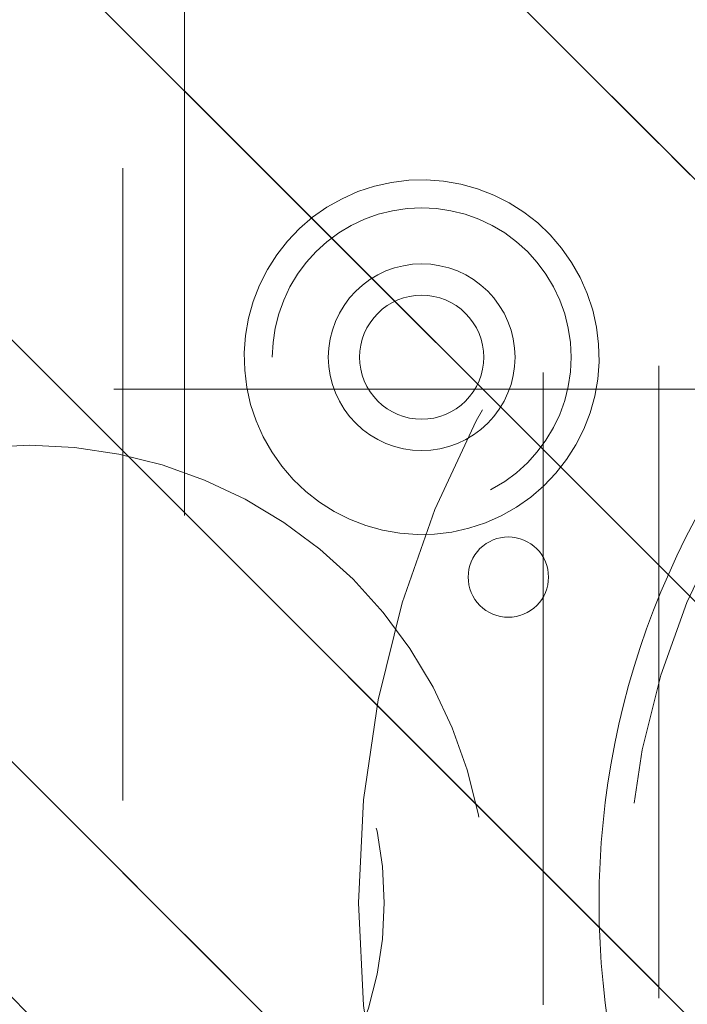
# Model space of a CAD drawing. Header units: inches. Extents: x -467 to -292, y -214 to 28.
# Tile 8 of 81: x -388.69 to -387.29, y -44.25 to -42.17. Entities that reach past the tile are written whole.
import ezdxf

# ---------------------------------------------------------------- set-up
doc = ezdxf.new("R2010")
doc.units = ezdxf.units.IN
doc.header["$LTSCALE"] = 32
doc.header["$MEASUREMENT"] = 0
doc.header["$PDMODE"] = 1
doc.header["$PDSIZE"] = -2
doc.linetypes.add('Dash Style-1', pattern=[0.083328, 0.041656, -0.041672])
for name, color, linetype, lineweight in [('DashLine', 7, 'Dash Style-1', 13), ('DashLineFill', 7, 'Dash Style-1', 13), ('Drawing', 7, 'Continuous', 18), ('Metal-Black', 7, 'Continuous', 18), ('Metal-DeskStructure', 7, 'Continuous', 13), ('None', 7, 'Continuous', 18), ('SolidLine', 7, 'Continuous', 15), ('Wood_1-H', 7, 'Continuous', 13)]:
    doc.layers.add(name, color=color, linetype=linetype, lineweight=lineweight)
pattern_1 = [(45, (0, 0), (-1.61302, 1.93572), []), (45, (-1.0608, 1.0608), (-0.472346, 0.416761), [])]

# ---------------------------------------------------------------- blocks, each defined once
blk = doc.blocks.new('1BRPFY-Leg_Plate (2D)')
at = {"layer": 'DashLineFill', "linetype": 'Continuous', "lineweight": 13}
h = blk.add_hatch(dxfattribs=at)
h.set_pattern_fill('Steel', color=253, style=0, pattern_type=2)
h.set_pattern_definition(pattern_1)
edge = h.paths.add_edge_path()
edge.add_arc((-1.7047, -1.7047), 0.126, 180, 270)
edge.add_line((-1.7047, -1.8307), (1.7047, -1.8307))
edge.add_arc((1.7047, -1.7047), 0.126, 270, 360)
edge.add_line((1.8307, -1.7047), (1.8307, 1.7047))
edge.add_arc((1.7047, 1.7047), 0.126, 0, 90)
edge.add_line((1.7047, 1.8307), (-1.7047, 1.8307))
edge.add_arc((-1.7047, 1.7047), 0.126, 90, 180)
edge.add_line((-1.8307, 1.7047), (-1.8307, -1.7047))
at = {"layer": 'DashLineFill', "flags": 128}
blk.add_lwpolyline([(-1.8307, -1.7047, 0.414214), (-1.7047, -1.8307), (1.7047, -1.8307, 0.414214), (1.8307, -1.7047), (1.8307, 1.7047, 0.414214), (1.7047, 1.8307), (-1.7047, 1.8307, 0.414214), (-1.8307, 1.7047)], format="xyb", close=True, dxfattribs=at)
blk = doc.blocks.new('1BRPX5-Util_Bkt_Sm-F (2D)')
at = {"layer": 'DashLineFill', "linetype": 'Continuous', "lineweight": 13}
h = blk.add_hatch(dxfattribs=at)
h.set_pattern_fill('Steel', color=253, style=0, pattern_type=2)
h.set_pattern_definition(pattern_1)
edge = h.paths.add_edge_path()
edge.add_line((-4.4685, 4.4134), (-3.1299, 4.4134))
edge.add_line((-3.1299, 4.4134), (-3.1299, -1.8543))
edge.add_line((-3.1299, -1.8543), (-4.4685, -1.8543))
edge.add_line((-4.4685, -1.8543), (-4.4685, -1.9882))
edge.add_line((-4.4685, -1.9882), (-2.4213, -1.9882))
edge.add_line((-2.4213, -1.9882), (-2.4213, -2.3661))
edge.add_arc((-2.3031, -2.3661), 0.1181, 180, 270)
edge.add_line((-2.3031, -2.4843), (2.3031, -2.4843))
edge.add_arc((2.3031, -2.3661), 0.1181, 270, 360)
edge.add_line((2.4213, -2.3661), (2.4213, -1.9882))
edge.add_line((2.4213, -1.9882), (4.4685, -1.9882))
edge.add_line((4.4685, -1.9882), (4.4685, -1.8543))
edge.add_line((4.4685, -1.8543), (3.1299, -1.8543))
edge.add_line((3.1299, -1.8543), (3.1299, 4.4134))
edge.add_line((3.1299, 4.4134), (4.4685, 4.4134))
edge.add_line((4.4685, 4.4134), (4.4685, 4.5472))
edge.add_line((4.4685, 4.5472), (2.4213, 4.5472))
edge.add_line((2.4213, 4.5472), (2.4213, 4.9252))
edge.add_arc((2.3031, 4.9252), 0.1181, 0, 90)
edge.add_line((2.3031, 5.0433), (-2.3031, 5.0433))
edge.add_arc((-2.3031, 4.9252), 0.1181, 90, 180)
edge.add_line((-2.4213, 4.9252), (-2.4213, 4.5472))
edge.add_line((-2.4213, 4.5472), (-4.4685, 4.5472))
edge.add_line((-4.4685, 4.5472), (-4.4685, 4.4134))
blk = doc.blocks.new('Slate-LegBrace (2D)')
at = {"layer": 'DashLineFill', "linetype": 'Continuous', "lineweight": 13}
h = blk.add_hatch(dxfattribs=at)
h.set_pattern_fill('Steel', color=253, style=0, pattern_type=2)
h.set_pattern_definition(pattern_1)
edge = h.paths.add_edge_path()
edge.add_line((-2.1996, 0.1352), (-1.3748, 0.1352))
edge.add_arc((0, 0.0136), 1.3801, 5.0546, 174.9454, ccw=False)
edge.add_line((1.3748, 0.1352), (2.1997, 0.1352))
edge.add_arc((0.0001, 0.0171), 2.2028, 3.0731, 176.9269)
h = blk.add_hatch(dxfattribs=at)
h.set_pattern_fill('Steel', color=253, style=0, pattern_type=2)
h.set_pattern_definition(pattern_1)
h.paths.add_polyline_path([(0.6865, 1.8192), (0.6783, 1.8196), (0.67, 1.8209), (0.662, 1.8229), (0.6542, 1.8257), (0.6467, 1.8293), (0.6395, 1.8335), (0.6329, 1.8385), (0.6267, 1.8441), (0.6212, 1.8502), (0.6162, 1.8569), (0.6119, 1.864), (0.6084, 1.8716), (0.6056, 1.8794), (0.6036, 1.8874), (0.6024, 1.8957), (0.602, 1.904), (0.6024, 1.9123), (0.6036, 1.9205), (0.6057, 1.9285), (0.6085, 1.9363), (0.612, 1.9438), (0.6163, 1.951), (0.6213, 1.9576), (0.6268, 1.9638), (0.633, 1.9694), (0.6397, 1.9743), (0.6468, 1.9786), (0.6543, 1.9821), (0.6622, 1.9849), (0.6702, 1.9869), (0.6784, 1.9881), (0.6867, 1.9885), (0.695, 1.9881), (0.7032, 1.9869), (0.7113, 1.9848), (0.7191, 1.982), (0.7266, 1.9785), (0.7337, 1.9742), (0.7404, 1.9692), (0.7466, 1.9637), (0.7521, 1.9575), (0.7571, 1.9508), (0.7613, 1.9437), (0.7649, 1.9362), (0.7677, 1.9284), (0.7697, 1.9203), (0.7709, 1.9121), (0.7713, 1.9038), (0.7709, 1.8955), (0.7696, 1.8873), (0.7676, 1.8792), (0.7648, 1.8714), (0.7612, 1.8639), (0.757, 1.8568), (0.752, 1.8501), (0.7464, 1.844), (0.7403, 1.8384), (0.7336, 1.8334), (0.7265, 1.8292), (0.7189, 1.8256), (0.7111, 1.8228), (0.7031, 1.8208), (0.6948, 1.8196)])
at = {"layer": 'DashLineFill', "flags": 128}
blk.add_lwpolyline([(-2.1996, 0.1352), (-1.3748, 0.1352, -0.915455), (1.3748, 0.1352), (2.1997, 0.1352, 0.947752)], format="xyb", close=True, dxfattribs=at)
blk.add_lwpolyline([(0.6865, 1.8192), (0.6783, 1.8196), (0.67, 1.8209), (0.662, 1.8229), (0.6542, 1.8257), (0.6467, 1.8293), (0.6395, 1.8335), (0.6329, 1.8385), (0.6267, 1.8441), (0.6212, 1.8502), (0.6162, 1.8569), (0.6119, 1.864), (0.6084, 1.8716), (0.6056, 1.8794), (0.6036, 1.8874), (0.6024, 1.8957), (0.602, 1.904), (0.6024, 1.9123), (0.6036, 1.9205), (0.6057, 1.9285), (0.6085, 1.9363), (0.612, 1.9438), (0.6163, 1.951), (0.6213, 1.9576), (0.6268, 1.9638), (0.633, 1.9694), (0.6397, 1.9743), (0.6468, 1.9786), (0.6543, 1.9821), (0.6622, 1.9849), (0.6702, 1.9869), (0.6784, 1.9881), (0.6867, 1.9885), (0.695, 1.9881), (0.7032, 1.9869), (0.7113, 1.9848), (0.7191, 1.982), (0.7266, 1.9785), (0.7337, 1.9742), (0.7404, 1.9692), (0.7466, 1.9637), (0.7521, 1.9575), (0.7571, 1.9508), (0.7613, 1.9437), (0.7649, 1.9362), (0.7677, 1.9284), (0.7697, 1.9203), (0.7709, 1.9121), (0.7713, 1.9038), (0.7709, 1.8955), (0.7696, 1.8873), (0.7676, 1.8792), (0.7648, 1.8714), (0.7612, 1.8639), (0.757, 1.8568), (0.752, 1.8501), (0.7464, 1.844), (0.7403, 1.8384), (0.7336, 1.8334), (0.7265, 1.8292), (0.7189, 1.8256), (0.7111, 1.8228), (0.7031, 1.8208), (0.6948, 1.8196)], close=True, dxfattribs=at)
blk = doc.blocks.new('TLLegSleeve (2D)')
at = {"layer": 'DashLineFill', "linetype": 'Continuous', "lineweight": 13}
h = blk.add_hatch(dxfattribs=at)
h.set_pattern_fill('Steel', color=253, style=0, pattern_type=2)
h.set_pattern_definition(pattern_1)
edge = h.paths.add_edge_path()
edge.add_line((1.0827, 1.4023), (1.0827, 2.9134))
edge.add_arc((0, 2.9134), 1.0827, 0, 180)
edge.add_line((-1.0827, 2.9134), (-1.0827, 1.4023))
edge.add_arc((0, 0), 1.7717, 127.6699, 412.3301)
edge.add_line((1.0827, 1.4023), (1.0827, 1.4023))
edge = h.paths.add_edge_path()
edge.add_arc((0, 2.9134), 0.748, 180, 360)
edge.add_arc((0, 2.9134), 0.748, 0, 180)
edge.add_line((-0.748, 2.9134), (-0.748, 2.9134))
edge = h.paths.add_edge_path()
edge.add_arc((0, 0), 1.437, 180, 360)
edge.add_arc((0, 0), 1.437, 0, 180)
edge.add_line((-1.437, 0), (-1.437, 0))
at = {"layer": 'DashLine', "color": 8, "flags": 128}
for points in [[(0.9646, 2.9134), (0.9599, 2.8188), (0.946, 2.7252), (0.923, 2.6334), (0.8911, 2.5443), (0.8507, 2.4587), (0.802, 2.3775), (0.7456, 2.3015), (0.6821, 2.2313), (0.6119, 2.1678), (0.5359, 2.1114), (0.4547, 2.0627), (0.3691, 2.0222), (0.28, 1.9904), (0.1882, 1.9674), (0.0945, 1.9535), (0, 1.9488), (-0.0945, 1.9535), (-0.1882, 1.9674), (-0.28, 1.9904), (-0.3691, 2.0222), (-0.4547, 2.0627), (-0.5359, 2.1114), (-0.6119, 2.1678), (-0.6821, 2.2313), (-0.7456, 2.3015), (-0.802, 2.3775), (-0.8507, 2.4587), (-0.8911, 2.5443), (-0.923, 2.6334), (-0.946, 2.7252), (-0.9599, 2.8188), (-0.9646, 2.9134), (-0.9599, 3.0079), (-0.946, 3.1016), (-0.923, 3.1934), (-0.8911, 3.2825), (-0.8507, 3.3681), (-0.802, 3.4493), (-0.7456, 3.5253), (-0.6821, 3.5954), (-0.6119, 3.659), (-0.5359, 3.7154), (-0.4547, 3.7641), (-0.3691, 3.8045), (-0.28, 3.8364), (-0.1882, 3.8594), (-0.0945, 3.8733), (0, 3.878), (0.0945, 3.8733), (0.1882, 3.8594), (0.28, 3.8364), (0.3691, 3.8045), (0.4547, 3.7641), (0.5359, 3.7154), (0.6119, 3.659), (0.6821, 3.5954), (0.7456, 3.5253), (0.802, 3.4493), (0.8507, 3.3681), (0.8911, 3.2825), (0.923, 3.1934), (0.946, 3.1016), (0.9599, 3.0079)], [(1.6535, 0), (1.6456, -0.1621), (1.6218, -0.3226), (1.5823, -0.48), (1.5277, -0.6328), (1.4583, -0.7795), (1.3749, -0.9187), (1.2782, -1.049), (1.1692, -1.1692), (1.049, -1.2782), (0.9187, -1.3749), (0.7795, -1.4583), (0.6328, -1.5277), (0.48, -1.5823), (0.3226, -1.6218), (0.1621, -1.6456), (0, -1.6535), (-0.1621, -1.6456), (-0.3226, -1.6218), (-0.48, -1.5823), (-0.6328, -1.5277), (-0.7795, -1.4583), (-0.9187, -1.3749), (-1.049, -1.2782), (-1.1692, -1.1692), (-1.2782, -1.049), (-1.3749, -0.9187), (-1.4583, -0.7795), (-1.5277, -0.6328), (-1.5823, -0.48), (-1.6218, -0.3226), (-1.6456, -0.1621), (-1.6535, 0), (-1.6456, 0.1621), (-1.6218, 0.3226), (-1.5823, 0.48), (-1.5277, 0.6328), (-1.4583, 0.7795), (-1.3749, 0.9187), (-1.2782, 1.049), (-1.1692, 1.1692), (-1.049, 1.2782), (-0.9187, 1.3749), (-0.7795, 1.4583), (-0.6328, 1.5277), (-0.48, 1.5823), (-0.3226, 1.6218), (-0.1621, 1.6456), (0, 1.6535), (0.1621, 1.6456), (0.3226, 1.6218), (0.48, 1.5823), (0.6328, 1.5277), (0.7795, 1.4583), (0.9187, 1.3749), (1.049, 1.2782), (1.1692, 1.1692), (1.2782, 1.049), (1.3749, 0.9187), (1.4583, 0.7795), (1.5277, 0.6328), (1.5823, 0.48), (1.6218, 0.3226), (1.6456, 0.1621)]]:
    blk.add_lwpolyline(points, close=True, dxfattribs=at)
at = {"layer": 'DashLineFill', "flags": 128}
for points in [[(1.0827, 1.4023), (1.0827, 2.9134, 1), (-1.0827, 2.9134), (-1.0827, 1.4023, 2.931619), (1.0827, 1.4023)], [(-0.748, 2.9134, 1), (0.748, 2.9134, 1), (-0.748, 2.9134)]]:
    blk.add_lwpolyline(points, format="xyb", close=True, dxfattribs=at)
at = {"layer": 'DashLineFill', "linetype": 'Continuous', "lineweight": 5}
blk.add_point((0, 2.9134), dxfattribs=at)
blk = doc.blocks.new('Group-53')
at = {"layer": 'SolidLine', "flags": 128}
blk.add_lwpolyline([(6.6732, -70.5118, -0.414214), (8.3858, -68.7992, -0.414214), (10.0984, -70.5118, -0.414214), (8.3858, -72.2244, -0.414214)], format="xyb", close=True, dxfattribs=at)
at = {"layer": 'Wood_1-H', "color": 7, "rotation": 90}
for name in ['1BRPX5-Util_Bkt_Sm-F (2D)', 'Slate-LegBrace (2D)', '1BRPFY-Leg_Plate (2D)', 'TLLegSleeve (2D)']:
    blk.add_blockref(name, (8.3858, -70.5118), dxfattribs=at)
blk = doc.blocks.new('1BRPT9-Bracket (2D)')
at = {"layer": 'DashLineFill', "linetype": 'Continuous', "lineweight": 13}
h = blk.add_hatch(dxfattribs=at)
h.set_pattern_fill('Steel', color=253, style=0, pattern_type=2)
h.set_pattern_definition(pattern_1)
edge = h.paths.add_edge_path()
edge.add_arc((1.6779, -8.4882), 0.252, 270, 360)
edge.add_line((1.9299, -8.4882), (1.9299, -7.4803))
edge.add_line((1.9299, -7.4803), (2.3236, -7.4803))
edge.add_line((2.3236, -7.4803), (2.3236, 7.4611))
edge.add_line((2.3236, 7.4611), (1.9299, 7.4803))
edge.add_line((1.9299, 7.4803), (1.9299, 8.4882))
edge.add_arc((1.6779, 8.4882), 0.252, 360, 450)
edge.add_line((1.6779, 8.7402), (-2.3221, 8.7402))
edge.add_line((-2.3221, 8.7402), (-2.3221, -8.7402))
edge.add_line((-2.3221, -8.7402), (1.6779, -8.7402))
h = blk.add_hatch(dxfattribs=at)
h.set_pattern_fill('Steel', color=253, style=0, pattern_type=2)
h.set_pattern_definition(pattern_1)
h.paths.add_polyline_path([(1.1504, 8.4252), (1.1812, 8.4237), (1.2118, 8.4191), (1.2418, 8.4116), (1.2709, 8.4012), (1.2988, 8.388), (1.3254, 8.3721), (1.3502, 8.3537), (1.3731, 8.3329), (1.3938, 8.31), (1.4123, 8.2852), (1.4281, 8.2587), (1.4414, 8.2308), (1.4518, 8.2017), (1.4593, 8.1717), (1.4638, 8.1411), (1.4653, 8.1102), (1.4638, 8.0794), (1.4593, 8.0488), (1.4518, 8.0188), (1.4414, 7.9897), (1.4281, 7.9618), (1.4123, 7.9353), (1.3938, 7.9104), (1.3731, 7.8875), (1.3502, 7.8668), (1.3254, 7.8484), (1.2988, 7.8325), (1.2709, 7.8193), (1.2418, 7.8088), (1.2118, 7.8013), (1.1812, 7.7968), (1.1504, 7.7953), (1.1195, 7.7968), (1.0889, 7.8013), (1.0589, 7.8088), (1.0298, 7.8193), (1.0019, 7.8325), (0.9754, 7.8484), (0.9506, 7.8668), (0.9277, 7.8875), (0.9069, 7.9104), (0.8885, 7.9353), (0.8726, 7.9618), (0.8594, 7.9897), (0.849, 8.0188), (0.8415, 8.0488), (0.8369, 8.0794), (0.8354, 8.1102), (0.8369, 8.1411), (0.8415, 8.1717), (0.849, 8.2017), (0.8594, 8.2308), (0.8726, 8.2587), (0.8885, 8.2852), (0.9069, 8.31), (0.9277, 8.3329), (0.9506, 8.3537), (0.9754, 8.3721), (1.0019, 8.388), (1.0298, 8.4012), (1.0589, 8.4116), (1.0889, 8.4191), (1.1195, 8.4237)])
h = blk.add_hatch(dxfattribs=at)
h.set_pattern_fill('Steel', color=253, style=0, pattern_type=2)
h.set_pattern_definition(pattern_1)
h.paths.add_polyline_path([(1.1504, 8.3071), (1.1697, 8.3061), (1.1888, 8.3033), (1.2075, 8.2986), (1.2257, 8.2921), (1.2432, 8.2838), (1.2597, 8.2739), (1.2753, 8.2624), (1.2896, 8.2494), (1.3025, 8.2351), (1.314, 8.2196), (1.324, 8.203), (1.3322, 8.1856), (1.3387, 8.1674), (1.3434, 8.1486), (1.3463, 8.1295), (1.3472, 8.1102), (1.3463, 8.0909), (1.3434, 8.0718), (1.3387, 8.0531), (1.3322, 8.0349), (1.324, 8.0174), (1.314, 8.0009), (1.3025, 7.9854), (1.2896, 7.971), (1.2753, 7.9581), (1.2597, 7.9466), (1.2432, 7.9366), (1.2257, 7.9284), (1.2075, 7.9219), (1.1888, 7.9172), (1.1697, 7.9143), (1.1504, 7.9134), (1.1311, 7.9143), (1.112, 7.9172), (1.0932, 7.9219), (1.075, 7.9284), (1.0576, 7.9366), (1.041, 7.9466), (1.0255, 7.9581), (1.0112, 7.971), (0.9982, 7.9854), (0.9867, 8.0009), (0.9768, 8.0174), (0.9685, 8.0349), (0.962, 8.0531), (0.9573, 8.0718), (0.9545, 8.0909), (0.9535, 8.1102), (0.9545, 8.1295), (0.9573, 8.1486), (0.962, 8.1674), (0.9685, 8.1856), (0.9768, 8.203), (0.9867, 8.2196), (0.9982, 8.2351), (1.0112, 8.2494), (1.0255, 8.2624), (1.041, 8.2739), (1.0576, 8.2838), (1.075, 8.2921), (1.0932, 8.2986), (1.112, 8.3033), (1.1311, 8.3061)])
at = {"layer": 'DashLineFill', "flags": 128}
blk.add_lwpolyline([(1.6779, -8.7402, 0.414214), (1.9299, -8.4882), (1.9299, -7.4803), (2.3236, -7.4803), (2.3236, 7.4611), (1.9299, 7.4803), (1.9299, 8.4882, 0.414214), (1.6779, 8.7402), (-2.3221, 8.7402), (-2.3221, -8.7402)], format="xyb", close=True, dxfattribs=at)
for points in [[(1.1504, 8.4252), (1.1812, 8.4237), (1.2118, 8.4191), (1.2418, 8.4116), (1.2709, 8.4012), (1.2988, 8.388), (1.3254, 8.3721), (1.3502, 8.3537), (1.3731, 8.3329), (1.3938, 8.31), (1.4123, 8.2852), (1.4281, 8.2587), (1.4414, 8.2308), (1.4518, 8.2017), (1.4593, 8.1717), (1.4638, 8.1411), (1.4653, 8.1102), (1.4638, 8.0794), (1.4593, 8.0488), (1.4518, 8.0188), (1.4414, 7.9897), (1.4281, 7.9618), (1.4123, 7.9353), (1.3938, 7.9104), (1.3731, 7.8875), (1.3502, 7.8668), (1.3254, 7.8484), (1.2988, 7.8325), (1.2709, 7.8193), (1.2418, 7.8088), (1.2118, 7.8013), (1.1812, 7.7968), (1.1504, 7.7953), (1.1195, 7.7968), (1.0889, 7.8013), (1.0589, 7.8088), (1.0298, 7.8193), (1.0019, 7.8325), (0.9754, 7.8484), (0.9506, 7.8668), (0.9277, 7.8875), (0.9069, 7.9104), (0.8885, 7.9353), (0.8726, 7.9618), (0.8594, 7.9897), (0.849, 8.0188), (0.8415, 8.0488), (0.8369, 8.0794), (0.8354, 8.1102), (0.8369, 8.1411), (0.8415, 8.1717), (0.849, 8.2017), (0.8594, 8.2308), (0.8726, 8.2587), (0.8885, 8.2852), (0.9069, 8.31), (0.9277, 8.3329), (0.9506, 8.3537), (0.9754, 8.3721), (1.0019, 8.388), (1.0298, 8.4012), (1.0589, 8.4116), (1.0889, 8.4191), (1.1195, 8.4237)], [(1.1504, 8.3071), (1.1697, 8.3061), (1.1888, 8.3033), (1.2075, 8.2986), (1.2257, 8.2921), (1.2432, 8.2838), (1.2597, 8.2739), (1.2753, 8.2624), (1.2896, 8.2494), (1.3025, 8.2351), (1.314, 8.2196), (1.324, 8.203), (1.3322, 8.1856), (1.3387, 8.1674), (1.3434, 8.1486), (1.3463, 8.1295), (1.3472, 8.1102), (1.3463, 8.0909), (1.3434, 8.0718), (1.3387, 8.0531), (1.3322, 8.0349), (1.324, 8.0174), (1.314, 8.0009), (1.3025, 7.9854), (1.2896, 7.971), (1.2753, 7.9581), (1.2597, 7.9466), (1.2432, 7.9366), (1.2257, 7.9284), (1.2075, 7.9219), (1.1888, 7.9172), (1.1697, 7.9143), (1.1504, 7.9134), (1.1311, 7.9143), (1.112, 7.9172), (1.0932, 7.9219), (1.075, 7.9284), (1.0576, 7.9366), (1.041, 7.9466), (1.0255, 7.9581), (1.0112, 7.971), (0.9982, 7.9854), (0.9867, 8.0009), (0.9768, 8.0174), (0.9685, 8.0349), (0.962, 8.0531), (0.9573, 8.0718), (0.9545, 8.0909), (0.9535, 8.1102), (0.9545, 8.1295), (0.9573, 8.1486), (0.962, 8.1674), (0.9685, 8.1856), (0.9768, 8.203), (0.9867, 8.2196), (0.9982, 8.2351), (1.0112, 8.2494), (1.0255, 8.2624), (1.041, 8.2739), (1.0576, 8.2838), (1.075, 8.2921), (1.0932, 8.2986), (1.112, 8.3033), (1.1311, 8.3061)]]:
    blk.add_lwpolyline(points, close=True, dxfattribs=at)
blk = doc.blocks.new('1BRPT6-LeftBeam (2D)')
at = {"layer": 'DashLineFill', "linetype": 'Continuous', "lineweight": 13}
h = blk.add_hatch(dxfattribs=at)
h.set_pattern_fill('Steel', color=253, style=0, pattern_type=2)
h.set_pattern_definition(pattern_1)
h.paths.add_polyline_path([(-1.8504, 0.5), (20.4724, 0.5), (20.4724, -0.5), (-1.8504, -0.5)])
at = {"layer": 'DashLineFill', "flags": 128}
blk.add_lwpolyline([(-1.8504, 0.5), (20.4724, 0.5), (20.4724, -0.5), (-1.8504, -0.5)], close=True, dxfattribs=at)
at = {"layer": 'SolidLine', "flags": 128}
for points in [[(1.1224, 0.373), (1.1591, 0.3739), (1.1957, 0.3712), (1.2319, 0.3649), (1.2672, 0.3551), (1.3015, 0.3418), (1.3342, 0.3253), (1.3652, 0.3056), (1.3942, 0.283), (1.4207, 0.2577), (1.4447, 0.2299), (1.4658, 0.1998), (1.4838, 0.1679), (1.4987, 0.1343), (1.5102, 0.0995), (1.5182, 0.0636), (1.5227, 0.0272), (1.5235, -0.0095), (1.5208, -0.0461), (1.5145, -0.0823), (1.5047, -0.1176), (1.4914, -0.1519), (1.4749, -0.1846), (1.4552, -0.2156), (1.4326, -0.2446), (1.4073, -0.2711), (1.3795, -0.2951), (1.3494, -0.3162), (1.3175, -0.3342), (1.2839, -0.3491), (1.2491, -0.3606), (1.2132, -0.3686), (1.1768, -0.373), (1.1401, -0.3739), (1.1035, -0.3712), (1.0673, -0.3649), (1.032, -0.3551), (0.9977, -0.3418), (0.965, -0.3253), (0.934, -0.3056), (0.9051, -0.283), (0.8785, -0.2577), (0.8545, -0.2299), (0.8334, -0.1998), (0.8154, -0.1679), (0.8005, -0.1343), (0.789, -0.0995), (0.781, -0.0636), (0.7766, -0.0272), (0.7757, 0.0095), (0.7784, 0.0461), (0.7847, 0.0823), (0.7945, 0.1176), (0.8078, 0.1519), (0.8243, 0.1846), (0.844, 0.2156), (0.8666, 0.2445), (0.8919, 0.2711), (0.9197, 0.2951), (0.9498, 0.3162), (0.9817, 0.3342), (1.0153, 0.3491), (1.0502, 0.3606), (1.086, 0.3686)], [(1.2805, 0), (1.2798, -0.0128), (1.2779, -0.0255), (1.2748, -0.038), (1.2705, -0.0501), (1.265, -0.0617), (1.2584, -0.0727), (1.2508, -0.083), (1.2421, -0.0925), (1.2326, -0.1011), (1.2223, -0.1088), (1.2113, -0.1154), (1.1997, -0.1209), (1.1876, -0.1252), (1.1751, -0.1283), (1.1624, -0.1302), (1.1496, -0.1308), (1.1368, -0.1302), (1.1241, -0.1283), (1.1116, -0.1252), (1.0995, -0.1209), (1.0879, -0.1154), (1.0769, -0.1088), (1.0666, -0.1011), (1.0571, -0.0925), (1.0485, -0.083), (1.0408, -0.0727), (1.0342, -0.0617), (1.0287, -0.0501), (1.0244, -0.038), (1.0213, -0.0255), (1.0194, -0.0128), (1.0188, 0), (1.0194, 0.0128), (1.0213, 0.0255), (1.0244, 0.038), (1.0287, 0.0501), (1.0342, 0.0617), (1.0408, 0.0727), (1.0485, 0.083), (1.0571, 0.0925), (1.0666, 0.1011), (1.0769, 0.1088), (1.0879, 0.1154), (1.0995, 0.1209), (1.1116, 0.1252), (1.1241, 0.1283), (1.1368, 0.1302), (1.1496, 0.1308), (1.1624, 0.1302), (1.1751, 0.1283), (1.1876, 0.1252), (1.1997, 0.1209), (1.2113, 0.1154), (1.2223, 0.1088), (1.2326, 0.1011), (1.2421, 0.0925), (1.2508, 0.083), (1.2584, 0.0727), (1.265, 0.0617), (1.2705, 0.0501), (1.2748, 0.038), (1.2779, 0.0255), (1.2798, 0.0128)]]:
    blk.add_lwpolyline(points, close=True, dxfattribs=at)
blk = doc.blocks.new('StructEnd-R3 (2D)')
at = {"layer": 'Metal-Black', "color": 7}
blk.add_blockref('1BRPT9-Bracket (2D)', (-0.0002, -6.1024), dxfattribs=at)
at = {"layer": 'Metal-DeskStructure', "color": 7}
blk.add_blockref('1BRPT6-LeftBeam (2D)', (0.0006, 2.0079), dxfattribs=at)
blk = doc.blocks.new('Group-90')
at = {"layer": 'None'}
blk.add_blockref('Group-53', (0, 0), dxfattribs=at)
at = {"layer": 'SolidLine', "color": 7, "rotation": 90}
blk.add_blockref('StructEnd-R3 (2D)', (8.3071, -70.5118), dxfattribs=at)
blk = doc.blocks.new('SL Runoff Utility L Desk2 (2D)')
at = {"layer": 'None'}
blk.add_blockref('Group-90', (0, 0), dxfattribs=at)
at = {"layer": 'Drawing', "color": 0, "flags": 1}
for tag in ['Tag', 'Catalog', 'Option1', 'Option2', 'Option3', 'Option4', 'Option5', 'Option6', 'Option7', 'Option8', 'Option9', 'Option10', 'Option11', 'Option12', 'Custom', 'FinishGroup', 'Discount', 'Item2', 'Item3', 'Item6', 'Item9', 'Item10', 'Item12', 'Item13', 'Item16', 'Item19', 'Item20', 'Item21', 'Item22', 'Item23', 'Item24', 'Item25', 'Item8', 'Item18', 'Item1', 'Item4', 'Item5', 'Item7', 'Item11', 'Item14', 'Item15', 'Item17']:
    blk.add_attdef(tag, (-39.5672, -45.141), '', height=0.00709, dxfattribs=at)

msp = doc.modelspace()

# ---------------------------------------------------------------- block references
at = {"layer": 'Drawing'}
msp.add_blockref('SL Runoff Utility L Desk2 (2D)', (-394.1446, 26.4764), dxfattribs=at)

doc.saveas('drawing.dxf')
